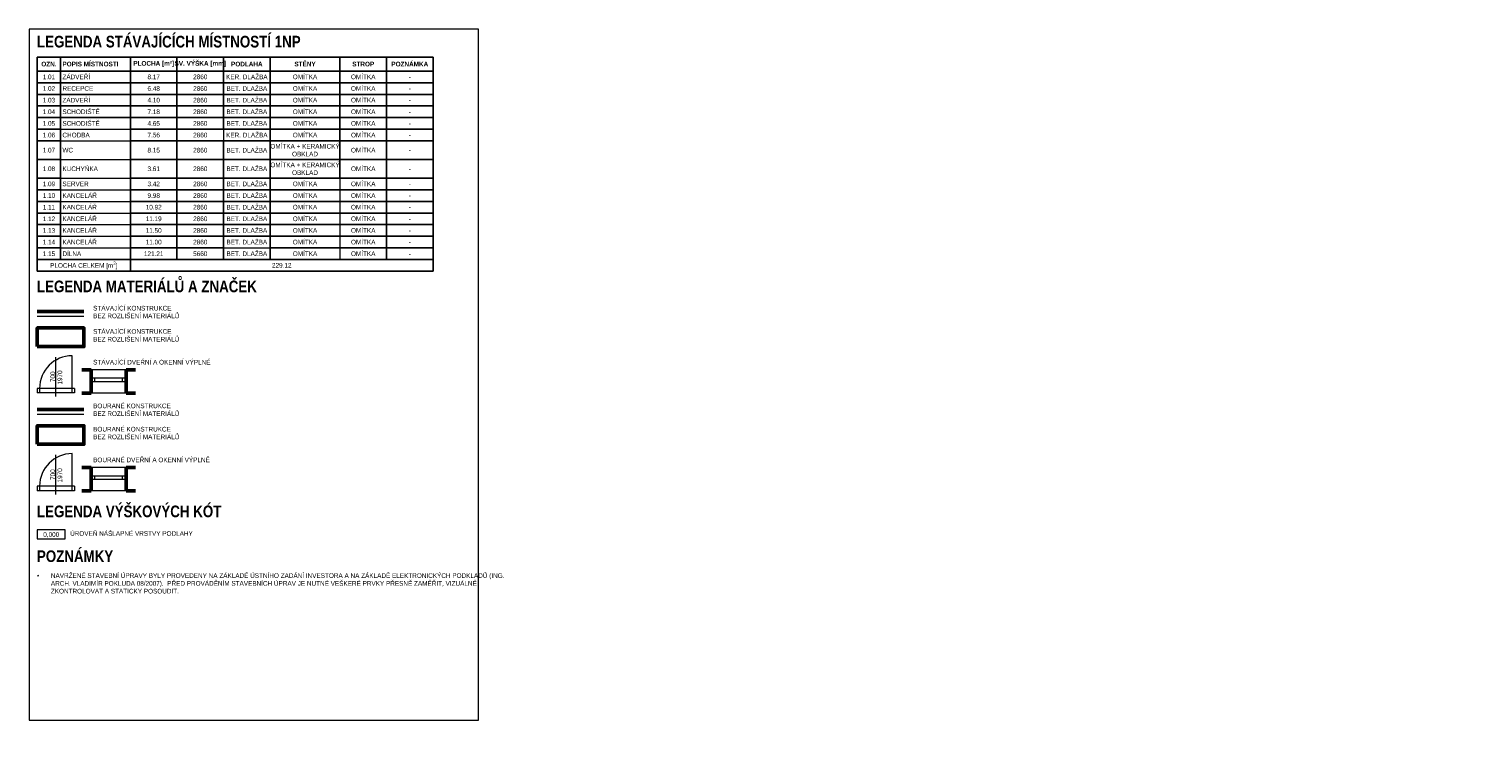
# Model space of a CAD drawing. Header units: millimetres. Extents: x 26913 to 229900, y -42004 to 143385.
# Tile 27 of 28: x 136763 to 167985, y 61767 to 77064. Entities that reach past the tile are written whole.
import ezdxf
from ezdxf.enums import TextEntityAlignment as Align

# ---------------------------------------------------------------- set-up
doc = ezdxf.new("R2010")
doc.units = ezdxf.units.MM
doc.header["$LTSCALE"] = 400
doc.layers.get('0').update_dxf_attribs({"color": 250})
for name, color, linetype, lineweight in [('B_pohled', 7, 'Continuous', 18), ('B_výplně otvorů', 7, 'Continuous', 18), ('B_řez', 7, 'Continuous', 50), ('N_legenda', 7, 'Continuous', 13), ('S_kóty_výškové', 7, 'Continuous', 13), ('S_tenká', 120, 'Continuous', 18), ('S_tlustá', 220, 'Continuous', 50), ('S_výplně otvorů', 84, 'Continuous', 18)]:
    doc.layers.add(name, color=color, linetype=linetype, lineweight=lineweight)
doc.layers.add('X_pomocná', color=40, linetype='Continuous', lineweight=70, plot=False)
doc.styles.add('Arial CE', font='ARIALN.TTF')
doc.styles.add('AT_Nadpis 1', font='ARIALN.TTF', dxfattribs={"height": 250})
doc.styles.get("Standard").update_dxf_attribs({"font": 'ARIALN.TTF'})

# ---------------------------------------------------------------- blocks, each defined once
blk = doc.blocks.new('*T40')
at = {"layer": 'N_legenda', "color": 0, "lineweight": -2, "transparency": 16777216}
for p, q in [((0, 0), (8500, 0)), ((0, 0), (0, -4600)), ((500, 0), (500, -2850)), ((2000, 0), (2000, -4600)), ((3000, 0), (3000, -4350)), ((4000, 0), (4000, -1550)), ((5000, 0), (5000, -4350)), ((6500, 0), (6500, -2600)), ((7500, 0), (7500, -4350)), ((8500, 0), (8500, -4600)), ((0, -300), (8500, -300)), ((0, -550), (8500, -550)), ((0, -800), (8500, -800)), ((0, -1050), (8500, -1050)), ((0, -1300), (8500, -1300)), ((0, -1550), (500, -1550)), ((2000, -1550), (8500, -1550)), ((0, -1800), (500, -1800)), ((2000, -1800), (8500, -1800)), ((4000, -1800), (4000, -4350)), ((0, -2200), (500, -2200)), ((2000, -2200), (8500, -2200)), ((0, -2600), (500, -2600)), ((2000, -2600), (8500, -2600)), ((0, -2850), (500, -2850)), ((0, -3100), (500, -3100)), ((500, -3100), (500, -4350)), ((2000, -2850), (8500, -2850)), ((2000, -3100), (8500, -3100)), ((0, -3350), (500, -3350)), ((2000, -3350), (8500, -3350)), ((0, -3600), (500, -3600)), ((2000, -3600), (8500, -3600)), ((0, -3850), (500, -3850)), ((2000, -3850), (8500, -3850)), ((0, -4100), (500, -4100)), ((0, -4350), (8500, -4350)), ((2000, -4100), (4000, -4100)), ((5000, -4100), (8500, -4100)), ((0, -4600), (8500, -4600))]:
    blk.add_line(p, q, dxfattribs=at)
at = {"layer": 'N_legenda', "transparency": 16777216}
for p, q in [((500, -1550), (2000, -1550)), ((4000, -1550), (4000, -1800)), ((500, -1800), (2000, -1800)), ((500, -2200), (2000, -2200)), ((500, -2600), (2000, -2600)), ((6500, -2600), (6500, -4350)), ((500, -2850), (2000, -2850)), ((500, -2850), (500, -3100)), ((500, -3100), (2000, -3100)), ((500, -3350), (2000, -3350)), ((500, -3600), (2000, -3600)), ((500, -3850), (2000, -3850)), ((500, -4100), (2000, -4100)), ((4000, -4100), (5000, -4100))]:
    blk.add_line(p, q, dxfattribs=at)
at = {"layer": 'N_legenda', "transparency": 16777216, "char_height": 100}
for s, insert, width, attachment_point in [('\\A1;{\\fArial Narrow|b1|i0|c238|p34;SV. VÝŠKA [mm]}', (3500, -150), 995.5, 5), ('{\\fArial Narrow|b1|i0|c238|p34; POPIS MÍSTNOSTI}', (502.25, -150), 1495.5, 4), ('\\A1;{\\fArial Narrow|b1|i0|c238|p34;PLOCHA [m²]}', (2500, -150), 995.5, 5), ('{\\fArial Narrow|b1|i0|c238|p34;PODLAHA}', (4500, -150), 995.5, 5), ('{\\fArial Narrow|b1|i0|c238|p34;STĚNY}', (5750, -150), 1495.5, 5), ('{\\fArial Narrow|b1|i0|c238|p34;STROP}', (7000, -150), 995.5, 5), ('{\\fArial Narrow|b1|i0|c238|p34;POZNÁMKA}', (8000, -150), 995.5, 5), ('1.01', (250, -425), 495.5, 5), ('1.02', (250, -675), 495.5, 5), (' ZÁDVEŘÍ', (502.25, -425), 1495.5, 4), (' RECEPCE', (502.25, -675), 1495.5, 4), ('8.17', (2500, -425), 995.5, 5), ('6.48', (2500, -675), 995.5, 5), ('2860', (3500, -425), 995.5, 5), ('2860', (3500, -675), 995.5, 5), ('KER. DLAŽBA', (4500, -425), 995.5, 5), ('BET. DLAŽBA', (4500, -675), 995.5, 5), ('OMÍTKA', (5750, -425), 1495.5, 5), ('OMÍTKA', (5750, -675), 1495.5, 5), ('OMÍTKA', (7000, -425), 995.5, 5), ('OMÍTKA', (7000, -675), 995.5, 5), ('-', (8000, -425), 995.5, 5), (' ZÁDVEŘÍ', (502.25, -925), 1495.5, 4), ('4.10', (2500, -925), 995.5, 5), ('2860', (3500, -925), 995.5, 5), ('BET. DLAŽBA', (4500, -925), 995.5, 5), ('OMÍTKA', (5750, -925), 1495.5, 5), ('OMÍTKA', (7000, -925), 995.5, 5), ('-', (8000, -675), 995.5, 5), ('-', (8000, -925), 995.5, 5), (' SCHODIŠTĚ', (502.25, -1175), 1495.5, 4), ('7.18', (2500, -1175), 995.5, 5), ('2860', (3500, -1175), 995.5, 5), ('BET. DLAŽBA', (4500, -1175), 995.5, 5), ('OMÍTKA', (5750, -1175), 1495.5, 5), ('OMÍTKA', (7000, -1175), 995.5, 5), ('-', (8000, -1175), 995.5, 5), (' SCHODIŠTĚ', (502.25, -1425), 1495.5, 4), ('4.65', (2500, -1425), 995.5, 5), ('2860', (3500, -1425), 995.5, 5), ('BET. DLAŽBA', (4500, -1425), 995.5, 5), ('OMÍTKA', (5750, -1425), 1495.5, 5), ('OMÍTKA', (7000, -1425), 995.5, 5), ('-', (8000, -1425), 995.5, 5), (' CHODBA', (502.25, -1675), 1495.5, 4), ('7.56', (2500, -1675), 995.5, 5), ('2860', (3500, -1675), 995.5, 5), ('KER. DLAŽBA', (4500, -1675), 995.5, 5), ('OMÍTKA + KERAMICKÝ OBKLAD', (5750, -2000), 1495.5, 5), ('OMÍTKA', (5750, -1675), 1495.5, 5), ('OMÍTKA', (7000, -1675), 995.5, 5), ('-', (8000, -1675), 995.5, 5), (' WC', (502.25, -2000), 1495.5, 4), ('8.15', (2500, -2000), 995.5, 5), ('2860', (3500, -2000), 995.5, 5), ('BET. DLAŽBA', (4500, -2000), 995.5, 5), ('OMÍTKA', (7000, -2000), 995.5, 5), ('-', (8000, -2000), 995.5, 5), (' KUCHYŇKA', (502.25, -2400), 1495.5, 4), ('3.61', (2500, -2400), 995.5, 5), ('2860', (3500, -2400), 995.5, 5), ('BET. DLAŽBA', (4500, -2400), 995.5, 5), ('OMÍTKA + KERAMICKÝ OBKLAD', (5750, -2400), 1495.5, 5), ('OMÍTKA', (7000, -2400), 995.5, 5), ('-', (8000, -2400), 995.5, 5), (' SERVER', (502.25, -2725), 1495.5, 4), ('3.42', (2500, -2725), 995.5, 5), ('2860', (3500, -2725), 995.5, 5), ('BET. DLAŽBA', (4500, -2725), 995.5, 5), ('OMÍTKA', (5750, -2725), 1495.5, 5), ('OMÍTKA', (7000, -2725), 995.5, 5), ('-', (8000, -2725), 995.5, 5), (' KANCELÁŘ', (502.25, -2975), 1495.5, 4), ('9.98', (2500, -2975), 995.5, 5), ('2860', (3500, -2975), 995.5, 5), ('BET. DLAŽBA', (4500, -2975), 995.5, 5), ('OMÍTKA', (5750, -2975), 1495.5, 5), ('OMÍTKA', (7000, -2975), 995.5, 5), ('-', (8000, -2975), 995.5, 5), (' KANCELÁŘ', (502.25, -3225), 1495.5, 4), (' KANCELÁŘ', (502.25, -3475), 1495.5, 4), ('10.92', (2500, -3225), 995.5, 5), ('11.19', (2500, -3475), 995.5, 5), ('2860', (3500, -3225), 995.5, 5), ('2860', (3500, -3475), 995.5, 5), ('BET. DLAŽBA', (4500, -3225), 995.5, 5), ('BET. DLAŽBA', (4500, -3475), 995.5, 5), ('OMÍTKA', (5750, -3225), 1495.5, 5), ('OMÍTKA', (5750, -3475), 1495.5, 5), ('OMÍTKA', (7000, -3225), 995.5, 5), ('OMÍTKA', (7000, -3475), 995.5, 5), ('-', (8000, -3225), 995.5, 5), (' KANCELÁŘ', (502.25, -3725), 1495.5, 4), ('11.50', (2500, -3725), 995.5, 5), ('2860', (3500, -3725), 995.5, 5), ('BET. DLAŽBA', (4500, -3725), 995.5, 5), ('OMÍTKA', (5750, -3725), 1495.5, 5), ('OMÍTKA', (7000, -3725), 995.5, 5), ('-', (8000, -3475), 995.5, 5), ('-', (8000, -3725), 995.5, 5), (' KANCELÁŘ', (502.25, -3975), 1495.5, 4), ('11.00', (2500, -3975), 995.5, 5), ('2860', (3500, -3975), 995.5, 5), ('BET. DLAŽBA', (4500, -3975), 995.5, 5), ('OMÍTKA', (5750, -3975), 1495.5, 5), ('OMÍTKA', (7000, -3975), 995.5, 5), ('-', (8000, -3975), 995.5, 5), (' DÍLNA', (502.25, -4225), 1495.5, 4), ('121.21', (2500, -4225), 995.5, 5), ('5660', (3500, -4225), 995.5, 5), ('BET. DLAŽBA', (4500, -4225), 995.5, 5), ('OMÍTKA', (5750, -4225), 1495.5, 5), ('OMÍTKA', (7000, -4225), 995.5, 5), ('-', (8000, -4225), 995.5, 5), ('229.12', (5250, -4475), 6495.5, 5)]:
    blk.add_mtext(s, dxfattribs=dict(at, insert=insert, width=width, attachment_point=attachment_point))
at = {"layer": 'N_legenda', "transparency": 16777216, "char_height": 100, "attachment_point": 5, "style": 'Arial CE'}
for s, insert, width in [('{\\fArial Narrow|b1|i0|c238|p34;OZN.}', (250, -150), 495.5), ('1.03', (250, -925), 495.5), ('1.04', (250, -1175), 495.5), ('1.05', (250, -1425), 495.5), ('1.06', (250, -1675), 495.5), ('1.07', (250, -2000), 495.5), ('1.08', (250, -2400), 495.5), ('1.09', (250, -2725), 495.5), ('1.10', (250, -2975), 495.5), ('1.11', (250, -3225), 495.5), ('1.12', (250, -3475), 495.5), ('1.13', (250, -3725), 495.5), ('1.14', (250, -3975), 495.5), ('1.15', (250, -4225), 495.5), ('\\A1;PLOCHA CELKEM [m{\\H0.7x;\\S2^ ;}]', (1000, -4475), 1995.5)]:
    blk.add_mtext(s, dxfattribs=dict(at, insert=insert, width=width))
blk = doc.blocks.new('*U42')
at = {"color": 0}
for p, q in [((0, 75), (750, 75)), ((0, 75), (0, 0)), ((0, 0), (750, 0)), ((75, 75), (75, 0)), ((675, 0), (675, 75)), ((750, 0), (750, 75))]:
    blk.add_line(p, q, dxfattribs=at)
blk = doc.blocks.new('*U43')
for p, q in [((12, 0), (0, 0)), ((0, 0), (0, -4)), ((12, -4), (12, 0)), ((0, -4), (12, -4))]:
    blk.add_line(p, q)
blk.add_attdef('VYSKA', text='', height=2).set_placement((6, -3.08), align=Align.CENTER)
blk = doc.blocks.new('*U46')
at = {"linetype": 'ByBlock'}
for p, q in [((0, -78), (0, 771)), ((350, 100), (350, 800)), ((-350, 100), (-400, 100)), ((-350, 100), (-350, 0)), ((350, 0), (350, 100)), ((400, 100), (350, 100)), ((400, 0), (350, 0)), ((-350, 0), (-400, 0))]:
    blk.add_line(p, q, dxfattribs=at)
for p, q in [((-400, 100), (-400, 0)), ((400, 100), (400, 0))]:
    blk.add_line(p, q)
at = {"linetype": 'Continuous'}
for p, q in [((350, 100), (-350, 100)), ((350, 0), (-350, 0))]:
    blk.add_line(p, q, dxfattribs=at)
at = {"linetype": 'ByBlock'}
blk.add_arc((350, 100), 700, 90, 180, dxfattribs=at)
at = {"linetype": 'ByBlock', "flags": 8}
blk.add_attdef('SIRKA', text='', height=100, rotation=90, dxfattribs=at).set_placement((13, 348), align=Align.BOTTOM_CENTER)
blk.add_attdef('VYSKA', text='', height=100, rotation=90, dxfattribs=at).set_placement((35, 340), align=Align.TOP_CENTER)
blk = doc.blocks.new('*U247')
at = {"linetype": 'ByBlock'}
for p, q in [((0, -78), (0, 771)), ((350, 100), (350, 800)), ((-350, 100), (-400, 100)), ((-350, 100), (-350, 0)), ((350, 0), (350, 100)), ((400, 100), (350, 100)), ((400, 0), (350, 0)), ((-350, 0), (-400, 0))]:
    blk.add_line(p, q, dxfattribs=at)
for p, q in [((-400, 100), (-400, 0)), ((400, 100), (400, 0))]:
    blk.add_line(p, q)
at = {"linetype": 'Continuous'}
for p, q in [((350, 100), (-350, 100)), ((350, 0), (-350, 0))]:
    blk.add_line(p, q, dxfattribs=at)
at = {"linetype": 'ByBlock'}
blk.add_arc((350, 100), 700, 90, 180, dxfattribs=at)
at = {"linetype": 'ByBlock', "flags": 8}
blk.add_attdef('SIRKA', text='', height=100, rotation=90, dxfattribs=at).set_placement((13, 348), align=Align.BOTTOM_CENTER)
blk.add_attdef('VYSKA', text='', height=100, rotation=90, dxfattribs=at).set_placement((35, 340), align=Align.TOP_CENTER)

msp = doc.modelspace()

# ---------------------------------------------------------------- linework, layer by layer
at = {"layer": 'B_pohled'}
msp.add_lwpolyline([(136938.8, 68791.4), (137938.8, 68791.4)], dxfattribs=at)
at = {"layer": 'B_výplně otvorů'}
for points in [[(138845.5, 67641.4), (138095.5, 67641.4)], [(138845.5, 67141.4), (138095.5, 67141.4)]]:
    msp.add_lwpolyline(points, dxfattribs=at)
at = {"layer": 'B_řez'}
msp.add_lwpolyline([(136938.8, 68891.4), (137938.8, 68891.4)], dxfattribs=at)
msp.add_lwpolyline([(136938.8, 68141.4), (137938.8, 68141.4), (137938.8, 68541.4), (136938.8, 68541.4)], close=True, dxfattribs=at)
at = {"layer": 'S_tenká'}
msp.add_lwpolyline([(136938.8, 70891.4), (137938.8, 70891.4)], dxfattribs=at)
at = {"layer": 'S_tlustá'}
for points in [[(136938.8, 70991.4), (137938.8, 70991.4)], [(137895.5, 69741.4), (138095.5, 69741.4)], [(138095.5, 69241.4), (138095.5, 69741.4)], [(138845.5, 69241.4), (138845.5, 69741.4)], [(138845.5, 69741.4), (139045.5, 69741.4)], [(137895.5, 69241.4), (138095.5, 69241.4)], [(138845.5, 69241.4), (139045.5, 69241.4)], [(137895.5, 67641.4), (138095.5, 67641.4)], [(138095.5, 67141.4), (138095.5, 67641.4)], [(138845.5, 67141.4), (138845.5, 67641.4)], [(138845.5, 67641.4), (139045.5, 67641.4)], [(137895.5, 67141.4), (138095.5, 67141.4)], [(138845.5, 67141.4), (139045.5, 67141.4)]]:
    msp.add_lwpolyline(points, dxfattribs=at)
msp.add_lwpolyline([(136938.8, 70241.4), (137938.8, 70241.4), (137938.8, 70641.4), (136938.8, 70641.4)], close=True, dxfattribs=at)
at = {"layer": 'S_výplně otvorů'}
for points in [[(138845.5, 69741.4), (138095.5, 69741.4)], [(138845.5, 69241.4), (138095.5, 69241.4)]]:
    msp.add_lwpolyline(points, dxfattribs=at)
at = {"layer": 'X_pomocná', "lineweight": 18}
msp.add_lwpolyline([(136762.5, 62214.3), (146412.5, 62214.3), (146412.5, 77064.3), (136762.5, 77064.3)], close=True, dxfattribs=at)

# ---------------------------------------------------------------- block references
msp.add_blockref('*T40', (136938.8, 76461.3))
at = {"layer": 'B_výplně otvorů'}
ref = msp.add_blockref('*U46', (137338.8, 67141.4), dxfattribs=at)
ref.add_attrib('VYSKA', '1970', dxfattribs={"layer": '0', "linetype": 'ByBlock', "height": 100, "rotation": 90}).set_placement((137373.6, 67474.7), align=Align.TOP_CENTER)
ref.add_attrib('SIRKA', '700', dxfattribs={"layer": '0', "linetype": 'ByBlock', "height": 100, "rotation": 90}).set_placement((137351.8, 67490.4), align=Align.BOTTOM_CENTER)
msp.add_blockref('*U42', (138095.5, 67391.4), dxfattribs=at)
at = {"layer": 'S_kóty_výškové', "xscale": 50, "yscale": 50, "zscale": 50}
msp.add_blockref('*U43', (136938.7, 66306.4), dxfattribs=at).add_auto_attribs({'VYSKA': '0,000'})
at = {"layer": 'S_výplně otvorů'}
ref = msp.add_blockref('*U247', (137338.8, 69243.8), dxfattribs=at)
ref.add_attrib('VYSKA', '1970', dxfattribs={"layer": '0', "linetype": 'ByBlock', "height": 100, "rotation": 90}).set_placement((137373.6, 69577), align=Align.TOP_CENTER)
ref.add_attrib('SIRKA', '700', dxfattribs={"layer": '0', "linetype": 'ByBlock', "height": 100, "rotation": 90}).set_placement((137351.8, 69592.7), align=Align.BOTTOM_CENTER)
msp.add_blockref('*U42', (138095.5, 69491.4), dxfattribs=at)

# ---------------------------------------------------------------- texts
at = {"layer": 'N_legenda', "char_height": 250, "attachment_point": 1, "style": 'AT_Nadpis 1'}
for s, insert in [('{\\fArial Narrow|b1|i0|c238|p34;LEGENDA STÁVAJÍCÍCH MÍSTNOSTÍ 1NP}', (136931.1, 76919)), ('{\\fArial Narrow|b1|i0|c238|p34;LEGENDA VÝŠKOVÝCH KÓT}', (136931, 66824.3)), ('{\\fArial Narrow|b1|i0|c238|p34;POZNÁMKY}', (136931, 65861.8))]:
    msp.add_mtext_dynamic_manual_height_columns(s, width=6033.619, gutter_width=12.5, heights=[0], dxfattribs=dict(at, insert=insert))
at = {"layer": 'N_legenda', "attachment_point": 1}
for s, width, insert, char_height in [('{\\fArial Narrow|b1|i0|c238|p34;LEGENDA MATERIÁLŮ A ZNAČEK}', 5833.491, (136931.1, 71658.9), 250), ('STÁVAJÍCÍ KONSTRUKCE\\PBEZ ROZLIŠENÍ MATERIÁLŮ', 3448.765, (138138.8, 71116.4), 100), ('STÁVAJÍCÍ KONSTRUKCE\\PBEZ ROZLIŠENÍ MATERIÁLŮ', 3448.765, (138138.8, 70616.4), 100), ('STÁVAJÍCÍ DVEŘNÍ A OKENNÍ VÝPLNĚ', 3448.765, (138138.8, 69955.8), 100), ('BOURANÉ KONSTRUKCE\\PBEZ ROZLIŠENÍ MATERIÁLŮ', 3448.765, (138138.8, 69016.4), 100), ('BOURANÉ KONSTRUKCE\\PBEZ ROZLIŠENÍ MATERIÁLŮ', 3448.765, (138138.8, 68516.4), 100), ('BOURANÉ DVEŘNÍ A OKENNÍ VÝPLNĚ', 3448.765, (138138.8, 67855.8), 100), ('ÚROVEŇ NÁŠLAPNÉ VRSTVY PODLAHY', 6033.619, (137643.6, 66274.4), 100), ('\\A1;\\pi-300,l300,t300,5700;{\\fSymbol|b0|i0|c2|p18;·^I}NAVRŽENÉ STAVEBNÍ ÚPRAVY BYLY PROVEDENY NA ZÁKLADĚ ÚSTNÍHO ZADÁNÍ INVESTORA A NA ZÁKLADĚ ELEKTRONICKÝCH PODKLADŮ (ING. ARCH. VLADIMÍR POKLUDA 08/2007).  PŘED PROVÁDĚNÍM STAVEBNÍCH ÚPRAV JE NUTNÉ VEŠKERÉ PRVKY PŘESNĚ ZAMĚŘIT, VIZUÁLNĚ ZKONTROLOVAT A STATICKY POSOUDIT.', 8378.29, (136931, 65369.1), 100)]:
    msp.add_mtext_dynamic_manual_height_columns(s, width=width, gutter_width=12.5, heights=[0], dxfattribs=dict(at, insert=insert, char_height=char_height))

doc.saveas('drawing.dxf')
